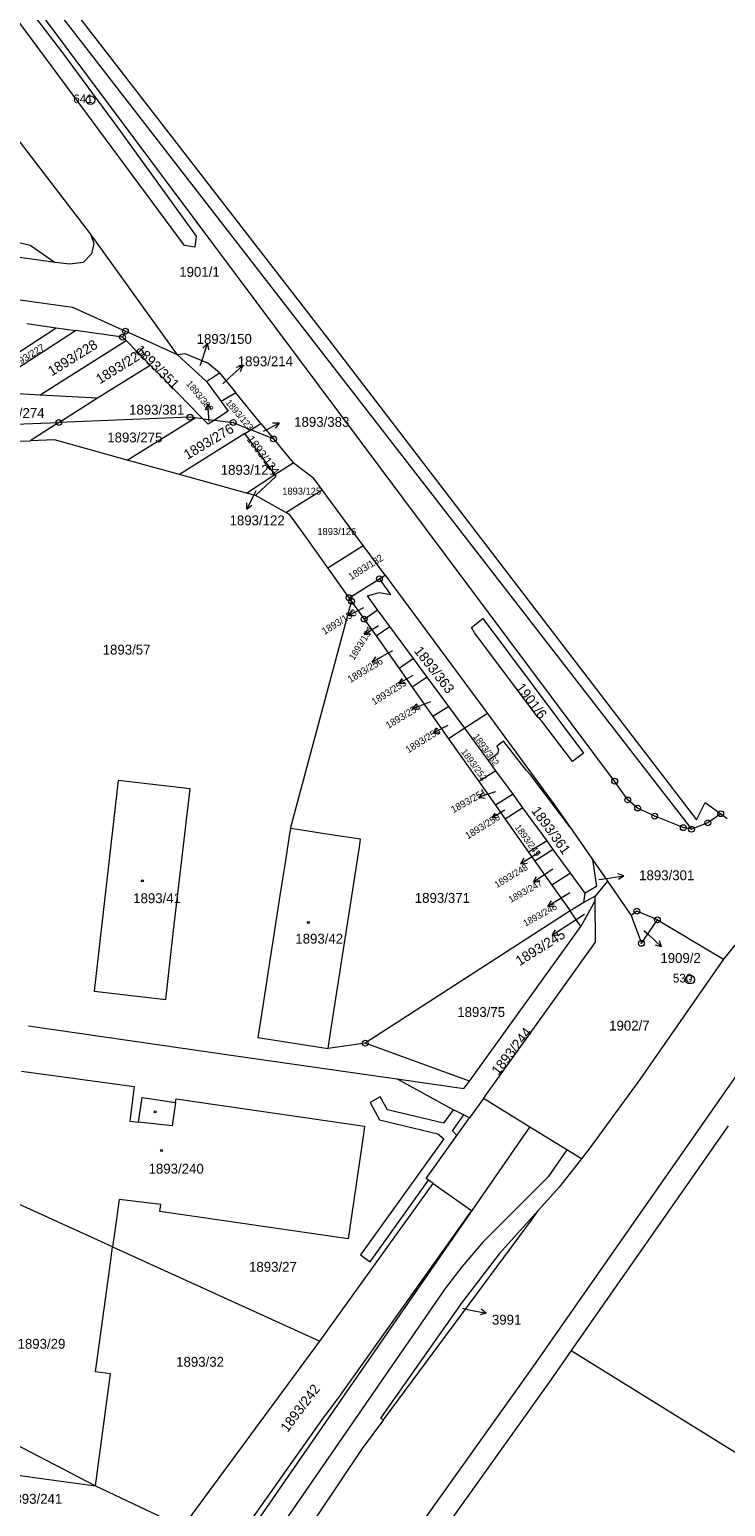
# Model space of a CAD drawing. Header units: metres. Extents: x -595226 to -593310, y -1169452 to -1167804.
# Tile 32 of 35: x -593736 to -593617, y -1168884 to -1168630. Entities that reach past the tile are written whole.
import ezdxf
from ezdxf.enums import TextEntityAlignment as Align

# ---------------------------------------------------------------- set-up
doc = ezdxf.new("R2010")
doc.units = ezdxf.units.M
doc.layers.add('geo katastr', color=5, linetype='Continuous', lineweight=0)
for name, color, linetype in [('Pop  PČ popisy', 7, 'Continuous'), ('Věcná břemena k části', 7, 'Continuous'), ('Značky bodu BP', 7, 'Continuous'), ('Značky budov', 7, 'Continuous')]:
    doc.layers.add(name, color=color, linetype=linetype)
doc.styles.add('dgn001', font='dgn001.shx')
doc.styles.add('dgn023', font='dgn023.shx')

# ---------------------------------------------------------------- blocks, each defined once
blk = doc.blocks.new('4.02155')
at = {"layer": 'Značky budov', "color": 7, "linetype": 'Continuous', "lineweight": 13}
blk.add_circle((-0.01, 0), 0.175, dxfattribs=at)
blk = doc.blocks.new('4.02297')
at = {"layer": 'Značky budov', "color": 7, "linetype": 'Continuous', "lineweight": 13}
blk.add_circle((-0.01, 0), 0.175, dxfattribs=at)
blk = doc.blocks.new('4.021076')
at = {"layer": 'Značky budov', "color": 7, "linetype": 'Continuous', "lineweight": 13}
blk.add_circle((-0.01, 0), 0.175, dxfattribs=at)
blk = doc.blocks.new('10294')
at = {"layer": 'Pop  PČ popisy', "color": 6, "linetype": 'Continuous', "lineweight": 0}
for p, q in [((0, 0), (2.23, 2.01)), ((2.23, 2.01), (1.15, 1.71)), ((2.23, 2.01), (1.82, 0.97))]:
    blk.add_line(p, q, dxfattribs=at)
blk = doc.blocks.new('102929')
at = {"layer": 'Pop  PČ popisy', "color": 6, "linetype": 'Continuous', "lineweight": 0}
for p, q in [((0, 0), (2.97, 0.42)), ((2.97, 0.42), (1.91, 0.77)), ((2.97, 0.42), (2.05, -0.22))]:
    blk.add_line(p, q, dxfattribs=at)
blk = doc.blocks.new('102945')
at = {"layer": 'Pop  PČ popisy', "color": 6, "linetype": 'Continuous', "lineweight": 0}
for p, q in [((0, 0), (-2.52, -1.63)), ((-2.52, -1.63), (-1.95, -0.67)), ((-2.52, -1.63), (-1.4, -1.51))]:
    blk.add_line(p, q, dxfattribs=at)
blk = doc.blocks.new('102946')
at = {"layer": 'Pop  PČ popisy', "color": 6, "linetype": 'Continuous', "lineweight": 0}
for p, q in [((0, 0), (-2.54, -1.59)), ((-2.54, -1.59), (-1.96, -0.64)), ((-2.54, -1.59), (-1.43, -1.48))]:
    blk.add_line(p, q, dxfattribs=at)
blk = doc.blocks.new('102947')
at = {"layer": 'Pop  PČ popisy', "color": 6, "linetype": 'Continuous', "lineweight": 0}
for p, q in [((0, 0), (-2.49, -1.68)), ((-2.49, -1.68), (-1.94, -0.7)), ((-2.49, -1.68), (-1.38, -1.53))]:
    blk.add_line(p, q, dxfattribs=at)
blk = doc.blocks.new('102948')
at = {"layer": 'Pop  PČ popisy', "color": 6, "linetype": 'Continuous', "lineweight": 0}
for p, q in [((0, 0), (-2.54, -1.59)), ((-2.54, -1.59), (-1.96, -0.64)), ((-2.54, -1.59), (-1.43, -1.48))]:
    blk.add_line(p, q, dxfattribs=at)
blk = doc.blocks.new('102949')
at = {"layer": 'Pop  PČ popisy', "color": 6, "linetype": 'Continuous', "lineweight": 0}
for p, q in [((0, 0), (-2.16, -1.3)), ((-2.16, -1.3), (-1.66, -0.5)), ((-2.16, -1.3), (-1.22, -1.23))]:
    blk.add_line(p, q, dxfattribs=at)
blk = doc.blocks.new('102950')
at = {"layer": 'Pop  PČ popisy', "color": 6, "linetype": 'Continuous', "lineweight": 0}
for p, q in [((0, 0), (-2.85, -0.93)), ((-2.85, -0.93), (-2.06, -0.14)), ((-2.85, -0.93), (-1.75, -1.09))]:
    blk.add_line(p, q, dxfattribs=at)
blk = doc.blocks.new('102951')
at = {"layer": 'Pop  PČ popisy', "color": 6, "linetype": 'Continuous', "lineweight": 0}
for p, q in [((0, 0), (-2.46, -1.25)), ((-2.46, -1.25), (-1.85, -0.43)), ((-2.46, -1.25), (-1.43, -1.25))]:
    blk.add_line(p, q, dxfattribs=at)
blk = doc.blocks.new('102952')
at = {"layer": 'Pop  PČ popisy', "color": 6, "linetype": 'Continuous', "lineweight": 0}
for p, q in [((0, 0), (-2.8, -1.07)), ((-2.8, -1.07), (-2.05, -0.25)), ((-2.8, -1.07), (-1.69, -1.18))]:
    blk.add_line(p, q, dxfattribs=at)
blk = doc.blocks.new('102953')
at = {"layer": 'Pop  PČ popisy', "color": 6, "linetype": 'Continuous', "lineweight": 0}
for p, q in [((0, 0), (-2.42, -1.39)), ((-2.42, -1.39), (-1.84, -0.53)), ((-2.42, -1.39), (-1.38, -1.33))]:
    blk.add_line(p, q, dxfattribs=at)
blk = doc.blocks.new('102954')
at = {"layer": 'Pop  PČ popisy', "color": 6, "linetype": 'Continuous', "lineweight": 0}
for p, q in [((0, 0), (-2.62, -1.45)), ((-2.62, -1.45), (-1.99, -0.53)), ((-2.62, -1.45), (-1.51, -1.41))]:
    blk.add_line(p, q, dxfattribs=at)
blk = doc.blocks.new('1029125')
at = {"layer": 'Pop  PČ popisy', "color": 6, "linetype": 'Continuous', "lineweight": 0}
for p, q in [((-0.26, 2.99), (-0.67, 1.95)), ((0, 0), (-0.26, 2.99)), ((-0.26, 2.99), (0.33, 2.04))]:
    blk.add_line(p, q, dxfattribs=at)
blk = doc.blocks.new('1029126')
at = {"layer": 'Pop  PČ popisy', "color": 6, "linetype": 'Continuous', "lineweight": 0}
for p, q in [((0, 0), (2.67, 1.36)), ((2.67, 1.36), (1.55, 1.35)), ((2.67, 1.36), (2.01, 0.46))]:
    blk.add_line(p, q, dxfattribs=at)
blk = doc.blocks.new('1029153')
at = {"layer": 'Pop  PČ popisy', "color": 6, "linetype": 'Continuous', "lineweight": 0}
for p, q in [((0, 0), (2.19, -2.05)), ((2.19, -2.05), (1.12, -1.73)), ((2.19, -2.05), (1.8, -1))]:
    blk.add_line(p, q, dxfattribs=at)
blk = doc.blocks.new('1029165')
at = {"layer": 'Pop  PČ popisy', "color": 6, "linetype": 'Continuous', "lineweight": 0}
for p, q in [((0, 0), (0.93, 2.85)), ((0.93, 2.85), (0.14, 2.06)), ((0.93, 2.85), (1.09, 1.75))]:
    blk.add_line(p, q, dxfattribs=at)
blk = doc.blocks.new('1029168')
at = {"layer": 'Pop  PČ popisy', "color": 6, "linetype": 'Continuous', "lineweight": 0}
for p, q in [((0, 0), (-1.32, -2.7)), ((-1.32, -2.7), (-1.33, -1.58)), ((-1.32, -2.7), (-0.43, -2.02))]:
    blk.add_line(p, q, dxfattribs=at)
blk = doc.blocks.new('1029178')
at = {"layer": 'Pop  PČ popisy', "color": 6, "linetype": 'Continuous', "lineweight": 0}
for p, q in [((0, 0), (-2.54, -1.29)), ((-2.54, -1.29), (-1.91, -0.44)), ((-2.54, -1.29), (-1.48, -1.29))]:
    blk.add_line(p, q, dxfattribs=at)
blk = doc.blocks.new('1029179')
at = {"layer": 'Pop  PČ popisy', "color": 6, "linetype": 'Continuous', "lineweight": 0}
for p, q in [((0, 0), (-2.37, -1.54)), ((-2.37, -1.54), (-1.83, -0.63)), ((-2.37, -1.54), (-1.32, -1.42))]:
    blk.add_line(p, q, dxfattribs=at)
blk = doc.blocks.new('1029247')
at = {"layer": 'Pop  PČ popisy', "color": 6, "linetype": 'Continuous', "lineweight": 0}
for p, q in [((0, 0), (2.93, -0.62)), ((2.93, -0.62), (2.06, 0.07)), ((2.93, -0.62), (1.85, -0.91))]:
    blk.add_line(p, q, dxfattribs=at)
blk = doc.blocks.new('1.016')
at = {"layer": 'Značky bodu BP', "color": 3, "linetype": 'Continuous', "lineweight": 13}
for radius in [0.75, 0.03]:
    blk.add_circle((0, 0), radius, dxfattribs=at)
blk = doc.blocks.new('1.0196')
at = {"layer": 'Značky bodu BP', "color": 3, "linetype": 'Continuous', "lineweight": 13}
for radius in [0.75, 0.03]:
    blk.add_circle((0, 0), radius, dxfattribs=at)
blk = doc.blocks.new('1.053')
at = {"layer": 'Značky bodu BP', "color": 3, "linetype": 'Continuous', "lineweight": 13}
for radius in [0.5, 0.0303]:
    blk.add_circle((0, 0), radius, dxfattribs=at)
blk = doc.blocks.new('1.0543')
at = {"layer": 'Značky bodu BP', "color": 3, "linetype": 'Continuous', "lineweight": 13}
for radius in [0.5, 0.0303]:
    blk.add_circle((0, 0), radius, dxfattribs=at)
blk = doc.blocks.new('1.0544')
at = {"layer": 'Značky bodu BP', "color": 3, "linetype": 'Continuous', "lineweight": 13}
for radius in [0.5, 0.0303]:
    blk.add_circle((0, 0), radius, dxfattribs=at)
blk = doc.blocks.new('1.0591')
at = {"layer": 'Značky bodu BP', "color": 3, "linetype": 'Continuous', "lineweight": 13}
for radius in [0.5, 0.0303]:
    blk.add_circle((0, 0), radius, dxfattribs=at)
blk = doc.blocks.new('1.0592')
at = {"layer": 'Značky bodu BP', "color": 3, "linetype": 'Continuous', "lineweight": 13}
for radius in [0.5, 0.0303]:
    blk.add_circle((0, 0), radius, dxfattribs=at)
blk = doc.blocks.new('1.05154')
at = {"layer": 'Značky bodu BP', "color": 3, "linetype": 'Continuous', "lineweight": 13}
for radius in [0.5, 0.0303]:
    blk.add_circle((0, 0), radius, dxfattribs=at)
blk = doc.blocks.new('1.05156')
at = {"layer": 'Značky bodu BP', "color": 3, "linetype": 'Continuous', "lineweight": 13}
for radius in [0.5, 0.0303]:
    blk.add_circle((0, 0), radius, dxfattribs=at)
blk = doc.blocks.new('1.05157')
at = {"layer": 'Značky bodu BP', "color": 3, "linetype": 'Continuous', "lineweight": 13}
for radius in [0.5, 0.0303]:
    blk.add_circle((0, 0), radius, dxfattribs=at)
blk = doc.blocks.new('1.05158')
at = {"layer": 'Značky bodu BP', "color": 3, "linetype": 'Continuous', "lineweight": 13}
for radius in [0.5, 0.0303]:
    blk.add_circle((0, 0), radius, dxfattribs=at)
blk = doc.blocks.new('1.05179')
at = {"layer": 'Značky bodu BP', "color": 3, "linetype": 'Continuous', "lineweight": 13}
for radius in [0.5, 0.0303]:
    blk.add_circle((0, 0), radius, dxfattribs=at)
blk = doc.blocks.new('1.05195')
at = {"layer": 'Značky bodu BP', "color": 3, "linetype": 'Continuous', "lineweight": 13}
for radius in [0.5, 0.0303]:
    blk.add_circle((0, 0), radius, dxfattribs=at)
blk = doc.blocks.new('1.05264')
at = {"layer": 'Značky bodu BP', "color": 3, "linetype": 'Continuous', "lineweight": 13}
for radius in [0.5, 0.0303]:
    blk.add_circle((0, 0), radius, dxfattribs=at)
blk = doc.blocks.new('1.05279')
at = {"layer": 'Značky bodu BP', "color": 3, "linetype": 'Continuous', "lineweight": 13}
for radius in [0.5, 0.0303]:
    blk.add_circle((0, 0), radius, dxfattribs=at)
blk = doc.blocks.new('1.05305')
at = {"layer": 'Značky bodu BP', "color": 3, "linetype": 'Continuous', "lineweight": 13}
for radius in [0.5, 0.0303]:
    blk.add_circle((0, 0), radius, dxfattribs=at)
blk = doc.blocks.new('1.05306')
at = {"layer": 'Značky bodu BP', "color": 3, "linetype": 'Continuous', "lineweight": 13}
for radius in [0.5, 0.0303]:
    blk.add_circle((0, 0), radius, dxfattribs=at)
blk = doc.blocks.new('1.05307')
at = {"layer": 'Značky bodu BP', "color": 3, "linetype": 'Continuous', "lineweight": 13}
for radius in [0.5, 0.0303]:
    blk.add_circle((0, 0), radius, dxfattribs=at)
blk = doc.blocks.new('1.05365')
at = {"layer": 'Značky bodu BP', "color": 3, "linetype": 'Continuous', "lineweight": 13}
for radius in [0.5, 0.0303]:
    blk.add_circle((0, 0), radius, dxfattribs=at)
blk = doc.blocks.new('1.05366')
at = {"layer": 'Značky bodu BP', "color": 3, "linetype": 'Continuous', "lineweight": 13}
for radius in [0.5, 0.0303]:
    blk.add_circle((0, 0), radius, dxfattribs=at)
blk = doc.blocks.new('1.051832')
at = {"layer": 'Značky bodu BP', "color": 3, "linetype": 'Continuous', "lineweight": 13}
for radius in [0.5, 0.0303]:
    blk.add_circle((0, 0), radius, dxfattribs=at)
blk = doc.blocks.new('1.051833')
at = {"layer": 'Značky bodu BP', "color": 3, "linetype": 'Continuous', "lineweight": 13}
for radius in [0.5, 0.0303]:
    blk.add_circle((0, 0), radius, dxfattribs=at)
blk = doc.blocks.new('1.051835')
at = {"layer": 'Značky bodu BP', "color": 3, "linetype": 'Continuous', "lineweight": 13}
for radius in [0.5, 0.0303]:
    blk.add_circle((0, 0), radius, dxfattribs=at)
blk = doc.blocks.new('1.051836')
at = {"layer": 'Značky bodu BP', "color": 3, "linetype": 'Continuous', "lineweight": 13}
for radius in [0.5, 0.0303]:
    blk.add_circle((0, 0), radius, dxfattribs=at)
blk = doc.blocks.new('4.021882')
at = {"layer": 'Značky budov', "color": 7, "linetype": 'Continuous', "lineweight": 13}
blk.add_circle((-0.01, 0), 0.175, dxfattribs=at)

msp = doc.modelspace()

# ---------------------------------------------------------------- linework, layer by layer
at = {"layer": 'geo katastr', "color": 5, "true_color": 0x0000fa}
for p, q in [((-593751.14, -1168601.96), (-593686.9, -1168684.9)), ((-593754.02, -1168603.61), (-593730.79, -1168634.33)), ((-593709.8, -1168667.42), (-593742.04, -1168623.88)), ((-593730.79, -1168634.33), (-593721.24, -1168647.2)), ((-593721.24, -1168647.2), (-593707.78, -1168665.82)), ((-593711, -1168686.23), (-593725.95, -1168665.46)), ((-593707.78, -1168665.82), (-593708.04, -1168667.72)), ((-593708.04, -1168667.72), (-593709.8, -1168667.42)), ((-593736.89, -1168680.86), (-593731.88, -1168681.57)), ((-593749.77, -1168693.28), (-593731.88, -1168681.57)), ((-593745.55, -1168693.11), (-593728.53, -1168682.05)), ((-593734.61, -1168693.12), (-593719.8, -1168683.78)), ((-593731.88, -1168681.57), (-593728.53, -1168682.05)), ((-593720.43, -1168683.21), (-593728.53, -1168682.05)), ((-593719.96, -1168682.17), (-593720.43, -1168683.21)), ((-593719.8, -1168683.78), (-593720.43, -1168683.21)), ((-593711, -1168686.23), (-593719.96, -1168682.17)), ((-593715.72, -1168688), (-593719.8, -1168683.78)), ((-593706.01, -1168690.81), (-593711, -1168686.23)), ((-593686.9, -1168684.9), (-593622.67, -1168767.83)), ((-593724.74, -1168693.65), (-593715.72, -1168688)), ((-593707.09, -1168688.07), (-593706.78, -1168687.13)), ((-593706.01, -1168690.81), (-593703.77, -1168689.33)), ((-593706.01, -1168690.81), (-593703.48, -1168694.27)), ((-593703.77, -1168689.33), (-593700.96, -1168692.78)), ((-593703.23, -1168691.22), (-593702.04, -1168690.14)), ((-593734.61, -1168693.12), (-593724.74, -1168693.65)), ((-593731.4, -1168697.88), (-593724.74, -1168693.65)), ((-593700.96, -1168692.78), (-593703.48, -1168694.27)), ((-593696.67, -1168698.06), (-593700.96, -1168692.78)), ((-593702.27, -1168695.92), (-593704.64, -1168697.48)), ((-593703.48, -1168694.27), (-593702.27, -1168695.92)), ((-593758.34, -1168698.96), (-593731.4, -1168697.88)), ((-593731.4, -1168697.88), (-593736.34, -1168701.01)), ((-593719.67, -1168704.33), (-593707.99, -1168697.07)), ((-593706.66, -1168697.24), (-593707.99, -1168697.07)), ((-593706.66, -1168697.24), (-593704.64, -1168697.48)), ((-593705.72, -1168698.19), (-593706.66, -1168697.24)), ((-593704.64, -1168697.48), (-593705.72, -1168698.19)), ((-593699.44, -1168699.79), (-593698.37, -1168699.12)), ((-593698.37, -1168699.12), (-593696.67, -1168698.06)), ((-593694.5, -1168700.71), (-593698.37, -1168699.12)), ((-593696.67, -1168698.06), (-593694.5, -1168700.71)), ((-593762.58, -1168701.77), (-593736.34, -1168701.01)), ((-593699.44, -1168699.79), (-593710.68, -1168706.82)), ((-593694.28, -1168706.84), (-593699.44, -1168699.79)), ((-593694.5, -1168700.71), (-593691.15, -1168704.8)), ((-593710.68, -1168706.82), (-593719.67, -1168704.33)), ((-593699.13, -1168710.01), (-593710.68, -1168706.82)), ((-593694.28, -1168706.84), (-593691.15, -1168704.8)), ((-593699.13, -1168710.01), (-593694.28, -1168706.84)), ((-593697.57, -1168710.44), (-593699.13, -1168710.01)), ((-593697.54, -1168709.61), (-593697.77, -1168710.09)), ((-593692.39, -1168713.38), (-593697.57, -1168710.44)), ((-593692.39, -1168713.38), (-593686.15, -1168709.48)), ((-593679.11, -1168719.02), (-593686.15, -1168709.48)), ((-593685.15, -1168722.86), (-593679.11, -1168719.02)), ((-593675.32, -1168724.15), (-593679.11, -1168719.02)), ((-593681.52, -1168728), (-593685.15, -1168722.86)), ((-593676.3, -1168724.76), (-593675.32, -1168724.15)), ((-593675.32, -1168724.15), (-593657.74, -1168747.94)), ((-593681.52, -1168728), (-593676.3, -1168724.76)), ((-593691.6, -1168767.68), (-593681.08, -1168728.63)), ((-593681.08, -1168728.63), (-593681.52, -1168728)), ((-593681.08, -1168728.63), (-593678.93, -1168731.68)), ((-593678.93, -1168731.68), (-593676.6, -1168730.08)), ((-593678.93, -1168731.68), (-593676.88, -1168734.59)), ((-593674.49, -1168732.96), (-593676.6, -1168730.08)), ((-593676.88, -1168734.59), (-593674.49, -1168732.96)), ((-593676.88, -1168734.59), (-593672.93, -1168740.18)), ((-593670.43, -1168738.48), (-593674.49, -1168732.96)), ((-593674.06, -1168737.15), (-593674.91, -1168737.62)), ((-593670.43, -1168738.48), (-593672.93, -1168740.18)), ((-593668.07, -1168741.69), (-593670.43, -1168738.48)), ((-593672.93, -1168740.18), (-593670.66, -1168743.41)), ((-593668.07, -1168741.69), (-593670.66, -1168743.41)), ((-593664.38, -1168746.72), (-593668.07, -1168741.69)), ((-593670.66, -1168743.41), (-593667.1, -1168748.45)), ((-593667.52, -1168745.9), (-593667.83, -1168746.02)), ((-593664.38, -1168746.72), (-593667.1, -1168748.45)), ((-593661.64, -1168750.45), (-593664.38, -1168746.72)), ((-593667.1, -1168748.45), (-593664.42, -1168752.25)), ((-593657.74, -1168747.94), (-593661.64, -1168750.45)), ((-593661.64, -1168750.45), (-593664.42, -1168752.25)), ((-593664.42, -1168752.25), (-593659.22, -1168759.64)), ((-593657.57, -1168755.98), (-593661.64, -1168750.45)), ((-593632.16, -1168752.68), (-593629.9, -1168755.63)), ((-593656.27, -1168757.76), (-593657.57, -1168755.98)), ((-593656.27, -1168757.76), (-593659.22, -1168759.64)), ((-593659.22, -1168759.64), (-593656.36, -1168763.69)), ((-593653.33, -1168761.8), (-593656.27, -1168757.76)), ((-593643.58, -1168767.39), (-593650.36, -1168758.49)), ((-593656.36, -1168761.37), (-593656.39, -1168761.38)), ((-593653.33, -1168761.8), (-593656.36, -1168763.69)), ((-593651.64, -1168764.12), (-593653.33, -1168761.8)), ((-593656.36, -1168763.69), (-593654.66, -1168766.1)), ((-593651.64, -1168764.12), (-593654.66, -1168766.1)), ((-593647.49, -1168769.81), (-593651.64, -1168764.12)), ((-593617.65, -1168765.15), (-593616.51, -1168765.98)), ((-593654.66, -1168766.1), (-593650.66, -1168771.77)), ((-593643.58, -1168767.39), (-593639.7, -1168773)), ((-593647.49, -1168769.81), (-593650.66, -1168771.77)), ((-593646.41, -1168771.3), (-593647.49, -1168769.81)), ((-593650.66, -1168771.77), (-593649.59, -1168773.29)), ((-593646.41, -1168771.3), (-593649.59, -1168773.29)), ((-593648.65, -1168771.68), (-593649.44, -1168772.17)), ((-593643.44, -1168775.37), (-593646.41, -1168771.3)), ((-593649.59, -1168773.29), (-593646.67, -1168777.42)), ((-593646.51, -1168774.69), (-593647.34, -1168775.24)), ((-593643.44, -1168775.37), (-593646.67, -1168777.42)), ((-593640.92, -1168778.83), (-593643.44, -1168775.37)), ((-593639.7, -1168773), (-593638.98, -1168777.68)), ((-593639.7, -1168773), (-593637.09, -1168776.77)), ((-593646.67, -1168777.42), (-593643.54, -1168781.86)), ((-593638.98, -1168777.68), (-593640.92, -1168778.83)), ((-593637.09, -1168776.77), (-593639.24, -1168779.32)), ((-593638.59, -1168776.45), (-593637.26, -1168776.27)), ((-593637.09, -1168776.77), (-593633.02, -1168782.64)), ((-593643.58, -1168778.73), (-593644.79, -1168779.49)), ((-593641.14, -1168780.44), (-593643.54, -1168781.86)), ((-593639.23, -1168780.08), (-593641.7, -1168784.54)), ((-593641.14, -1168780.44), (-593640.92, -1168778.83)), ((-593639.24, -1168779.32), (-593641.14, -1168780.44)), ((-593639.23, -1168780.08), (-593639.24, -1168779.32)), ((-593643.54, -1168781.86), (-593678.73, -1168804.6)), ((-593641.05, -1168782.48), (-593644.09, -1168784.45)), ((-593641.7, -1168784.54), (-593643.54, -1168781.86)), ((-593660.82, -1168811.16), (-593641.7, -1168784.54)), ((-593630.84, -1168785.22), (-593629.99, -1168786)), ((-593628.52, -1168783.41), (-593617.18, -1168790.18)), ((-593678.73, -1168804.6), (-593685.13, -1168805.5)), ((-593660.82, -1168811.16), (-593678.73, -1168804.6)), ((-593664.12, -1168815.8), (-593673.29, -1168810.77)), ((-593711.32, -1168814.8), (-593711.91, -1168818.81)), ((-593660.79, -1168817.45), (-593664.12, -1168815.8)), ((-593658.4, -1168814.12), (-593660.79, -1168817.45)), ((-593650.44, -1168819.04), (-593658.4, -1168814.12)), ((-593711.91, -1168818.81), (-593717.72, -1168818.21)), ((-593668.27, -1168827.89), (-593660.79, -1168817.45)), ((-593700.16, -1168890.96), (-593650.44, -1168819.04)), ((-593616.37, -1168818.82), (-593643.32, -1168857.46)), ((-593644.09, -1168822.96), (-593647.28, -1168827.58)), ((-593686.51, -1168855.85), (-593667.06, -1168828.74)), ((-593667.06, -1168828.74), (-593668.27, -1168827.89)), ((-593647.28, -1168827.58), (-593658.52, -1168838.81)), ((-593722.16, -1168839.63), (-593740.77, -1168831.17)), ((-593721.78, -1168836.88), (-593722.16, -1168839.63)), ((-593658.52, -1168838.81), (-593662.15, -1168843.09)), ((-593722.16, -1168839.63), (-593686.51, -1168855.85)), ((-593662.15, -1168843.09), (-593664.98, -1168846.82)), ((-593664.98, -1168846.82), (-593696.8, -1168892.91)), ((-593662, -1168850.2), (-593660.86, -1168850.44)), ((-593710.11, -1168887.85), (-593686.51, -1168855.85)), ((-593643.32, -1168857.46), (-593527.58, -1168929.41)), ((-593764.48, -1168860.35), (-593725.09, -1168880.71)), ((-593725.09, -1168880.71), (-593710.11, -1168887.85))]:
    msp.add_line(p, q, dxfattribs=at)
for points in [[(-593872.85, -1168439.19), (-593832.02, -1168492.91), (-593761.91, -1168584.4), (-593759.82, -1168587.09), (-593759.21, -1168587.87), (-593735.64, -1168618.14), (-593685.21, -1168683.4), (-593632.16, -1168752.68)], [(-593617.65, -1168765.15), (-593619.86, -1168766.71), (-593622.67, -1168767.83), (-593624.07, -1168767.55), (-593628.99, -1168765.58), (-593631.93, -1168764.18), (-593633.62, -1168762.78), (-593635.87, -1168759.55), (-593740.98, -1168618.79), (-593751.14, -1168601.96)], [(-593850.8, -1168606.84), (-593856.51, -1168649.23), (-593811.17, -1168655.5), (-593751.08, -1168663.9), (-593736.31, -1168667.39), (-593732.04, -1168670.35)], [(-593725.95, -1168665.46), (-593754.22, -1168628.61), (-593766.95, -1168610.12)], [(-593732.04, -1168670.35), (-593876.79, -1168649.99), (-593878.41, -1168649.76)], [(-593879.4, -1168657.06), (-593729.07, -1168678.03), (-593719.96, -1168682.17)], [(-593725.95, -1168665.46), (-593725.38, -1168667.12), (-593725.77, -1168668.85), (-593727.2, -1168670.34), (-593729.5, -1168670.65), (-593732.04, -1168670.35)], [(-593703.77, -1168689.33), (-593705.76, -1168687.69), (-593709.71, -1168686.06), (-593711, -1168686.23)], [(-593715.72, -1168688), (-593710.85, -1168692.97), (-593707.26, -1168696.62), (-593706.66, -1168697.24)], [(-593745.55, -1168693.11), (-593739.43, -1168692.86), (-593734.61, -1168693.12)], [(-593707.99, -1168697.07), (-593708.85, -1168696.97), (-593731.4, -1168697.88)], [(-593704.64, -1168697.48), (-593701.42, -1168697.87), (-593698.37, -1168699.12)], [(-593719.67, -1168704.33), (-593732.16, -1168700.88), (-593736.34, -1168701.01)], [(-593686.15, -1168709.48), (-593687.59, -1168707.53), (-593691.15, -1168704.8)], [(-593697.57, -1168710.44), (-593694.07, -1168707.12), (-593694.28, -1168706.84)], [(-593685.15, -1168722.86), (-593688.92, -1168717.51), (-593691.69, -1168713.78), (-593692.39, -1168713.38)], [(-593676.6, -1168730.08), (-593678.35, -1168727.7), (-593676.33, -1168727.13), (-593674.35, -1168727.43), (-593676.3, -1168724.76)], [(-593643.14, -1168756.19), (-593648.4, -1168749.25), (-593649.07, -1168748.54), (-593659.96, -1168734.04), (-593660.5, -1168733.14), (-593658.5, -1168731.61), (-593641.21, -1168754.72), (-593643.14, -1168756.19)], [(-593657.74, -1168747.94), (-593646.24, -1168763.55), (-593643.58, -1168767.39)], [(-593650.36, -1168758.49), (-593651.04, -1168757.73), (-593654.96, -1168752.68), (-593656.14, -1168753.56), (-593655.83, -1168754.17), (-593656.03, -1168754.83), (-593657.57, -1168755.98)], [(-593629.9, -1168755.63), (-593621.78, -1168766.23), (-593620.31, -1168763.22), (-593617.65, -1168765.15)], [(-593725.35, -1168795.68), (-593713.03, -1168797.1), (-593711.7, -1168785.22), (-593708.85, -1168760.88), (-593721.17, -1168759.46), (-593725.35, -1168795.68)], [(-593691.6, -1168767.68), (-593691.8, -1168768.98), (-593692.46, -1168773.21), (-593693.39, -1168779.19), (-593696.11, -1168796.71), (-593696.57, -1168799.67), (-593697.19, -1168803.62), (-593685.13, -1168805.5)], [(-593685.13, -1168805.5), (-593684.65, -1168802.43), (-593679.75, -1168770.88), (-593679.54, -1168769.55), (-593684.98, -1168768.7), (-593690.06, -1168767.92), (-593691.6, -1168767.68)], [(-593658.4, -1168814.12), (-593639.14, -1168787.25), (-593639.23, -1168780.08)], [(-593628.52, -1168783.41), (-593632.06, -1168781.9), (-593633.02, -1168782.64)], [(-593633.02, -1168782.64), (-593631.28, -1168787.44), (-593628.52, -1168783.41)], [(-593611.27, -1168782.89), (-593611.84, -1168783.59), (-593617.18, -1168790.18)], [(-593604.09, -1168786.84), (-593602.83, -1168787.93), (-593602.12, -1168789.44), (-593602.09, -1168791.1), (-593602.73, -1168792.63), (-593649.92, -1168860.29), (-593695.06, -1168923.64), (-593702.38, -1168933.48), (-593710.1, -1168943), (-593718.2, -1168952.21), (-593726.68, -1168961.07), (-593735.51, -1168969.58), (-593744.69, -1168977.71), (-593819.7, -1169041.53), (-593820.82, -1169042.48)], [(-593617.18, -1168790.18), (-593631.56, -1168810.86), (-593640.08, -1168822.58), (-593641.59, -1168824.5)], [(-593736.62, -1168801.64), (-593701.35, -1168806.75), (-593673.29, -1168810.77)], [(-593737.79, -1168809.41), (-593718.47, -1168812.04), (-593719.22, -1168818.05), (-593717.72, -1168818.21), (-593717.1, -1168813.96), (-593711.32, -1168814.8), (-593711.23, -1168814.16), (-593678.85, -1168818.89), (-593679.05, -1168820.27), (-593681.68, -1168838.28), (-593714.02, -1168833.56), (-593713.88, -1168832.37), (-593721.04, -1168831.48), (-593721.78, -1168836.88)], [(-593673.29, -1168810.77), (-593661.81, -1168812.41), (-593660.82, -1168811.16)], [(-593641.59, -1168824.5), (-593644.09, -1168822.96), (-593650.44, -1168819.04)], [(-593641.59, -1168824.5), (-593645.39, -1168829.35), (-593648.95, -1168833.32)], [(-593667.06, -1168828.74), (-593660.45, -1168833.38), (-593683.22, -1168865.38), (-593686.27, -1168869.43), (-593705.56, -1168896.8), (-593705.89, -1168897.28), (-593709.2, -1168897.6), (-593716.78, -1168907.69)], [(-593648.95, -1168833.32), (-593655.71, -1168840.86), (-593662.08, -1168849.17), (-593676.09, -1168869.08), (-593675.58, -1168869.36)], [(-593675.58, -1168869.36), (-593650.01, -1168834.79), (-593648.95, -1168833.32)], [(-593725.09, -1168880.71), (-593722.51, -1168861.49), (-593725.12, -1168861.14), (-593722.54, -1168842.38), (-593722.16, -1168839.63)], [(-593643.32, -1168857.46), (-593646.82, -1168862.48), (-593668.37, -1168892.73)], [(-593675.58, -1168869.36), (-593679.26, -1168874.33), (-593695.07, -1168897.91)], [(-593757.59, -1168876.34), (-593750.45, -1168877.24), (-593731.83, -1168879.79), (-593725.09, -1168880.71)]]:
    msp.add_lwpolyline(points, dxfattribs=at)
at = {"layer": 'Věcná břemena k části', "color": 6, "linetype": 'Continuous', "lineweight": 0, "flags": 128}
msp.add_lwpolyline([(-593661.81, -1168816.95), (-593663.62, -1168816.05), (-593665.26, -1168818.39), (-593674.93, -1168816.08), (-593676.15, -1168813.84), (-593677.91, -1168814.8), (-593676.27, -1168817.82), (-593666.27, -1168820.2), (-593665.21, -1168821.08), (-593679.53, -1168841.02), (-593677.9, -1168842.19), (-593667.84, -1168828.19), (-593668.27, -1168827.89), (-593662.97, -1168820.5), (-593663.74, -1168819.71), (-593661.81, -1168816.95)], dxfattribs=at)

# ---------------------------------------------------------------- block references
at = {"layer": 'geo katastr', "color": 5, "true_color": 0x0000fa}
for name, p in [('1.0196', (-593725.97, -1168642.45)), ('1.053', (-593720.43, -1168683.21)), ('1.05179', (-593719.96, -1168682.17)), ('1029165', (-593706.78, -1168687.13)), ('10294', (-593702.04, -1168690.14)), ('1.05154', (-593708.85, -1168696.97)), ('1029125', (-593705.55, -1168697.69)), ('1.05157', (-593731.4, -1168697.88)), ('1.05158', (-593701.42, -1168697.87)), ('1029126', (-593696.22, -1168699.34)), ('1.05156', (-593694.5, -1168700.71)), ('1029168', (-593697.77, -1168710.09)), ('1.05195', (-593676.3, -1168724.76)), ('1.051835', (-593681.52, -1168728)), ('1.051833', (-593681.08, -1168728.63)), ('1029178', (-593679.02, -1168729.76)), ('1.051836', (-593678.93, -1168731.68)), ('1029179', (-593676.48, -1168732.82)), ('102954', (-593674.91, -1168737.62)), ('102953', (-593670.55, -1168741.39)), ('102952', (-593667.83, -1168746.02)), ('102951', (-593664.52, -1168749.97)), ('1.05365', (-593635.87, -1168759.55)), ('102950', (-593656.39, -1168761.38)), ('1.0543', (-593633.62, -1168762.78)), ('102949', (-593654.77, -1168764.54)), ('1.0591', (-593631.93, -1168764.18)), ('1.05305', (-593628.99, -1168765.58)), ('1.05264', (-593617.65, -1168765.15)), ('1.05366', (-593624.07, -1168767.55)), ('1.05306', (-593622.67, -1168767.83)), ('1.0592', (-593619.86, -1168766.71)), ('102948', (-593649.44, -1168772.17)), ('102947', (-593647.34, -1168775.24)), ('4.02155', (-593717.03, -1168776.71)), ('102929', (-593637.26, -1168776.27)), ('102946', (-593644.79, -1168779.49)), ('1.0544', (-593632.06, -1168781.9)), ('1.05279', (-593628.52, -1168783.41)), ('4.021076', (-593688.5, -1168783.86)), ('102945', (-593644.09, -1168784.45)), ('1.05307', (-593631.28, -1168787.44)), ('1029153', (-593629.99, -1168786)), ('1.016', (-593622.92, -1168793.68)), ('1.051832', (-593678.73, -1168804.6)), ('4.021882', (-593714.81, -1168816.4)), ('4.02297', (-593713.74, -1168823.06)), ('1029247', (-593660.86, -1168850.44))]:
    msp.add_blockref(name, p, dxfattribs=at)

# ---------------------------------------------------------------- texts
at = {"layer": 'geo katastr', "color": 5, "true_color": 0x0000fa, "style": 'dgn001'}
for s, p in [('641', (-593725.57, -1168642.95)), ('530', (-593622.52, -1168794.18))]:
    msp.add_text(s, height=1.5, dxfattribs=at).set_placement(p, align=Align.RIGHT)
at = {"layer": 'geo katastr', "color": 5, "true_color": 0x0000fa, "style": 'dgn023'}
for s, height, p in [('1901/1', 1.7, (-593707.22, -1168671.97)), ('1893/150', 1.7, (-593702.97, -1168683.5)), ('1893/214', 1.7, (-593695.9, -1168687.35)), ('1893/274', 1.7, (-593738.59, -1168696.24)), ('1893/275', 1.7, (-593718.33, -1168700.45)), ('1893/121', 1.7, (-593698.83, -1168706.02)), ('1893/125', 1.2, (-593689.66, -1168709.68)), ('1893/122', 1.7, (-593697.31, -1168714.71)), ('1893/126', 1.2, (-593683.62, -1168716.63)), ('1893/57', 1.7, (-593719.75, -1168736.94)), ('1893/301', 1.7, (-593626.92, -1168775.74)), ('1893/41', 1.7, (-593714.51, -1168779.68)), ('1893/42', 1.7, (-593686.64, -1168786.64)), ('1909/2', 1.7, (-593624.54, -1168789.96)), ('1893/75', 1.7, (-593658.81, -1168799.26)), ('1902/7', 1.7, (-593633.34, -1168801.59)), ('1893/240', 1.7, (-593711.23, -1168826.2)), ('1893/27', 1.7, (-593694.6, -1168843.07)), ('3991', 1.7, (-593654.43, -1168852.17)), ('1893/29', 1.7, (-593734.38, -1168856.31)), ('1893/32', 1.7, (-593707.12, -1168859.41)), ('1893/241', 1.7, (-593735.55, -1168882.97))]:
    msp.add_text(s, height=height, dxfattribs=at).set_placement(p, align=Align.MIDDLE_CENTER)
for s, height, rotation, p in [('1893/228', 1.7, 32, (-593729.03, -1168686.73)), ('1893/227', 1.2, 32, (-593736.87, -1168686.55)), ('1893/229', 1.7, 32, (-593720.77, -1168688.11)), ('1893/276', 1.7, 31, (-593705.65, -1168701.14)), ('1893/132', 1.2, 32, (-593678.65, -1168722.74)), ('1893/133', 1.2, 32, (-593683.22, -1168732.14)), ('1893/134', 1.139, 58, (-593679.47, -1168735.84)), ('1893/363', 1.7, 308, (-593666.86, -1168740.4)), ('1893/256', 1.2, 31, (-593678.75, -1168740.45)), ('1893/255', 1.2, 32, (-593674.67, -1168744.23)), ('1901/6', 1.7, 307, (-593650.16, -1168745.75)), ('1893/254', 1.2, 31, (-593672.21, -1168748.34)), ('1893/253', 1.2, 32, (-593668.81, -1168752.5)), ('1893/251', 1.2, 29, (-593660.97, -1168762.92)), ('1893/250', 1.2, 32, (-593658.58, -1168767.31)), ('1893/361', 1.7, 306, (-593646.81, -1168767.99)), ('1893/245', 1.7, 32, (-593648.65, -1168788.14)), ('1893/244', 1.7, 52, (-593653.61, -1168805.99)), ('1893/242', 1.7, 53, (-593689.92, -1168867.36))]:
    msp.add_text(s, height=height, rotation=rotation, dxfattribs=at).set_placement(p, align=Align.MIDDLE_CENTER)
for s, height, rotation, p in [('1893/351', 1.7, 315, (-593718.41, -1168685.6)), ('1893/123', 1.139, 310, (-593702.81, -1168694.5)), ('1893/124', 1.4, 307, (-593699.18, -1168700.77))]:
    msp.add_text(s, height=height, rotation=rotation, dxfattribs=at).set_placement(p)
for s, rotation, p in [('1893/382', 309, (-593707.58, -1168693.71)), ('1893/362', 306, (-593658.42, -1168754.47)), ('1893/252', 306, (-593660.47, -1168757.07)), ('1893/249', 306, (-593651.24, -1168770.07)), ('1893/248', 31, (-593653.38, -1168776.32)), ('1893/247', 29, (-593650.95, -1168778.96)), ('1893/246', 29, (-593648.42, -1168783.04))]:
    msp.add_text(s, height=1.139, rotation=rotation, dxfattribs=at).set_placement(p, align=Align.CENTER)
for s, p in [('1893/381', (-593714.58, -1168696.53)), ('1893/383', (-593686.21, -1168698.62))]:
    msp.add_text(s, height=1.7, dxfattribs=at).set_placement(p, align=Align.CENTER)
msp.add_text('1893/371', height=1.7, dxfattribs=at).set_placement((-593670.22, -1168780.48))

doc.saveas('drawing.dxf')
